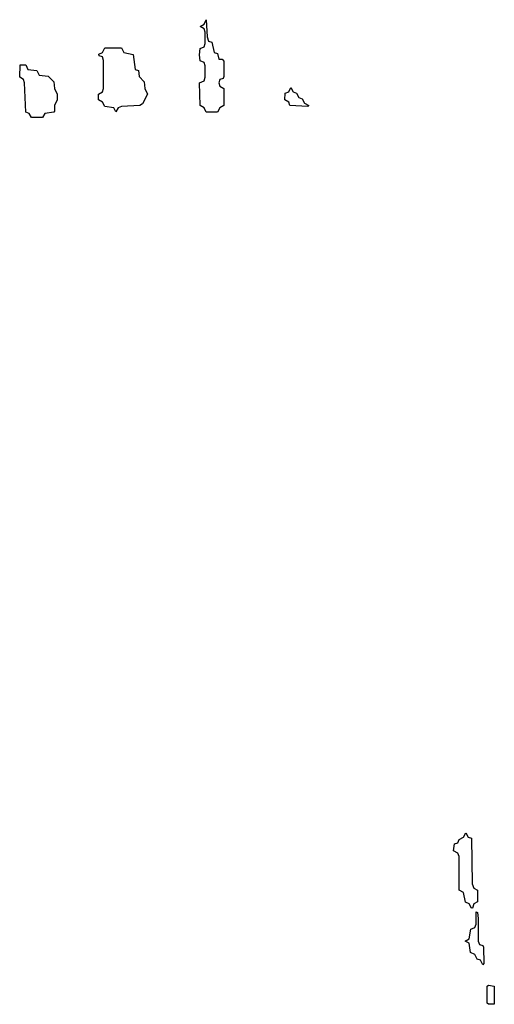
# Model space of a CAD drawing. Header units: inches. Extents: x 2777885 to 2884230, y 684484 to 829189.
# Tile 10 of 239: x 2822789 to 2824471, y 714126 to 717614. Entities that reach past the tile are written whole.
import ezdxf

# ---------------------------------------------------------------- set-up
doc = ezdxf.new("R2010")
doc.units = ezdxf.units.IN
doc.header["$MEASUREMENT"] = 0
doc.layers.add('C8721', color=7, linetype='Continuous')

msp = doc.modelspace()

# ---------------------------------------------------------------- linework, layer by layer
at = {"layer": 'C8721', "color": 6}
for points in [[(2823494, 717474), (2823506, 717474), (2823512.7, 717467.3), (2823512.7, 717412.7), (2823510, 717406), (2823498, 717402), (2823494, 717390), (2823498, 717378), (2823512, 717370), (2823512, 717310), (2823498, 717302), (2823490, 717286), (2823450, 717286), (2823442, 717302), (2823428, 717310), (2823426, 717390), (2823442, 717398), (2823446, 717410), (2823446, 717450), (2823442, 717462), (2823428.4, 717468.4), (2823426, 717490), (2823428.4, 717511.6), (2823442, 717518), (2823446, 717530), (2823446, 717570), (2823442, 717582), (2823428, 717590), (2823442, 717598), (2823450, 717614), (2823452.7, 717552.7), (2823458, 717538), (2823470, 717534), (2823478, 717498), (2823490, 717494)], [(2823130, 717288), (2823122, 717302), (2823090, 717306), (2823082, 717322), (2823068, 717330), (2823068, 717350), (2823082, 717358), (2823086, 717370), (2823086, 717470), (2823082, 717482), (2823070, 717486), (2823068.7, 717491.3), (2823082, 717498), (2823090, 717514), (2823150, 717514), (2823158, 717498), (2823191.1, 717491.1), (2823198, 717438), (2823210, 717434), (2823212.7, 717412.7), (2823230, 717394), (2823232, 717370), (2823242, 717350), (2823223.6, 717316.4), (2823214, 717310), (2823150, 717306), (2823138, 717302)], [(2822830, 717268), (2822822, 717282), (2822810, 717286), (2822806, 717390), (2822802, 717402), (2822788.7, 717410), (2822790, 717454), (2822810, 717454), (2822818, 717438), (2822850, 717434), (2822858, 717418), (2822890, 717414), (2822910, 717394), (2822912, 717370), (2822922, 717350), (2822922, 717330), (2822912, 717310), (2822912, 717290), (2822910, 717286), (2822878, 717282), (2822870, 717268)], [(2823810, 717306), (2823746, 717310), (2823742, 717322), (2823728, 717330), (2823730, 717354), (2823742, 717358), (2823750, 717374), (2823758, 717358), (2823770, 717354), (2823778, 717338), (2823790, 717334), (2823798, 717318), (2823814, 717310)], [(2824390, 714466), (2824382, 714482), (2824368.4, 714488.4), (2824362, 714522), (2824346, 714530), (2824346, 714650), (2824342, 714662), (2824326, 714670), (2824330, 714694), (2824342, 714698), (2824346, 714710), (2824362, 714718), (2824370, 714734), (2824378, 714718), (2824390, 714714), (2824392.7, 714552.7), (2824398, 714538), (2824411.3, 714530), (2824411.3, 714488.7), (2824398, 714482), (2824394, 714466)], [(2824430, 714266), (2824422, 714282), (2824410, 714286), (2824402, 714302), (2824386, 714310), (2824382, 714342), (2824368, 714350), (2824382, 714358), (2824387.3, 714392.7), (2824402, 714398), (2824406, 714410), (2824406, 714454), (2824411.6, 714451.6), (2824414, 714430), (2824414, 714350), (2824418, 714338), (2824430, 714334), (2824432, 714328), (2824434, 714270)], [(2824450, 714126), (2824446, 714130), (2824446, 714190), (2824450, 714194), (2824470.8, 714190), (2824470, 714126)]]:
    msp.add_lwpolyline(points, close=True, dxfattribs=at)

doc.saveas('drawing.dxf')
